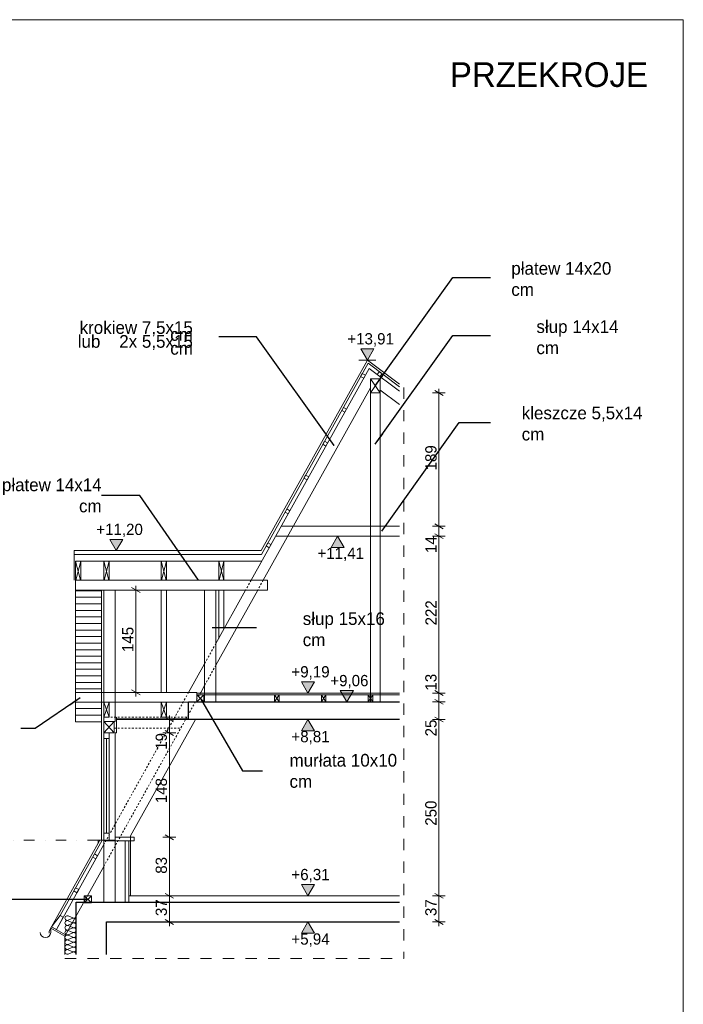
# Model space of a CAD drawing. Extents: x -510370 to -355890, y -22547 to 182180.
# Tile 17 of 256: x -365298 to -355890, y -7558 to 6403. Entities that reach past the tile are written whole.
import ezdxf

# ---------------------------------------------------------------- set-up
doc = ezdxf.new("R2010")
doc.units = 0
doc.header["$MEASUREMENT"] = 0
for name, pattern in [('Dot & Dashed', [450, 150, -150, 0, -150]), ('Hidden Line', [50, 25, -25]), ('Przerywana', [320, 160, -160])]:
    doc.linetypes.add(name, pattern=pattern)
for name, color, linetype, lineweight in [('Arch opisy_Nr_Pióra__21', 7, 'Continuous', 9), ('ARCH TABELA_Nr_Pióra__21', 7, 'Continuous', 9), ('INWENT DACH_Nr_Pióra__21', 7, 'Continuous', 9), ('INWENT KONST. DREWNIANA_Nr_Pióra__21', 7, 'Continuous', 9), ('INWENT OPISY_Nr_Pióra__21', 7, 'Continuous', 9), ('INWENT RURY SPUSTOWE_Nr_Pióra__21', 7, 'Continuous', 9), ('INWENT WYMIARY_Nr_Pióra__21', 7, 'Continuous', 9), ('INWENT. OKNA_Nr_Pióra__5', 7, 'Continuous', 13), ('INWENT.ŚCIANY_Nr_Pióra__1', 7, 'Continuous', 25), ('INWENT.ŚCIANY_Nr_Pióra__21', 7, 'Continuous', 9), ('Istniejące schody_Nr_Pióra__1', 7, 'Continuous', 25), ('Istniejące schody_Nr_Pióra__21', 7, 'Continuous', 9)]:
    doc.layers.add(name, color=color, linetype=linetype, lineweight=lineweight)
for name, color, linetype, lineweight, true_color in [('INWENT DACH_Nr_Pióra__102', 7, 'Continuous', 9, 0xb4b4b4), ('Inwent Izolacje_Nr_Pióra__2', 7, 'Continuous', 13, 0x7f7f7f), ('INWENT KONST. DREWNIANA_Nr_Pióra__4', 7, 'Continuous', 13, 0x029e21), ('INWENT.ŚCIANY_Nr_Pióra__3', 7, 'Continuous', 18, 0xff6600)]:
    doc.layers.add(name, color=color, linetype=linetype, lineweight=lineweight, true_color=true_color)
doc.layers.add('Inwent Izolacje', color=7, linetype='Continuous')
doc.layers.add('INWENT WYMIARY', color=7, linetype='Continuous')
doc.styles.add('GENERATED_STYLE_1', font='txt')
doc.styles.add('GENERATED_STYLE_3', font='txt')
doc.styles.add('GENERATED_STYLE_6', font='txt')
doc.dimstyles.new('GENERATED_STYLE__11', dxfattribs={"dimtxt": 0.18, "dimasz": 182.4, "dimexe": 0.18, "dimexo": 0.0625, "dimgap": 0.09, "dimtad": 0, "dimtih": 1, "dimtoh": 1, "dimdec": 4, "dimzin": 0, "dimdsep": 46, "dimcen": 0.09, "dimadec": 0, "dimazin": 0, "dimtfac": 1, "dimtdec": 4, "dimtmove": 0, "dimatfit": 3, "dimldrblk": 'ARROWHEAD_5', "dimfxl": 0, "dimtolj": 1, "dimtzin": 0, "dimarcsym": 0})
doc.dimstyles.new('GENERATED_STYLE__3', dxfattribs={"dimtxt": 160.000002, "dimasz": 91.2, "dimexe": 0.18, "dimexo": 0, "dimgap": 0.09, "dimtad": 1, "dimdec": 0, "dimlfac": 0.1, "dimzin": 0, "dimdsep": 46, "dimtxsty": 'GENERATED_STYLE_1', "dimblk": 'ARROWHEAD_2', "dimblk1": 'ARROWHEAD_2', "dimblk2": 'ARROWHEAD_2', "dimcen": 0.09, "dimclrd": 7, "dimclre": 7, "dimclrt": 7, "dimazin": 0, "dimtfac": 1, "dimtdec": 4, "dimtmove": 0, "dimatfit": 3, "dimfxl": 0, "dimtolj": 1, "dimtzin": 0, "dimarcsym": 0})

# ---------------------------------------------------------------- blocks, each defined once
blk = doc.blocks.new('Izolacja cieplna 14_51', base_point=(-364496, -6850))
at = {"layer": 'Inwent Izolacje_Nr_Pióra__2', "linetype": 'Continuous'}
for p, q in [((-364544, -6333), (-364609, -6305)), ((-364609, -6367), (-364544, -6339)), ((-364544, -6402), (-364609, -6373)), ((-364609, -6436), (-364544, -6407)), ((-364544, -6470), (-364609, -6442)), ((-364609, -6504), (-364544, -6476)), ((-364544, -6539), (-364609, -6510)), ((-364609, -6573), (-364544, -6544)), ((-364544, -6607), (-364609, -6579)), ((-364609, -6641), (-364544, -6613)), ((-364544, -6676), (-364609, -6647)), ((-364609, -6710), (-364544, -6681)), ((-364544, -6744), (-364609, -6716)), ((-364609, -6778), (-364544, -6750)), ((-364544, -6813), (-364609, -6784)), ((-364609, -6847), (-364544, -6818))]:
    blk.add_line(p, q, dxfattribs=at)
for centre, start_param, end_param in [((-364622, -6336), 5.870392, 9.837571), ((-364622, -6405), 5.870392, 9.837571), ((-364530, -6302), 2.7288, 4.712389), ((-364530, -6370), 2.7288, 6.695979), ((-364530, -6439), 2.7288, 6.695979), ((-364622, -6473), 5.870392, 9.837571), ((-364622, -6541), 5.870392, 9.837571), ((-364530, -6507), 2.7288, 6.695979), ((-364530, -6576), 2.7288, 6.695979), ((-364622, -6610), 5.870392, 9.837571), ((-364622, -6678), 5.870392, 9.837571), ((-364530, -6644), 2.7288, 6.695979), ((-364530, -6713), 2.7288, 6.695979), ((-364622, -6747), 5.870392, 9.837571), ((-364622, -6815), 5.870392, 9.837571), ((-364530, -6781), 2.7288, 6.695979), ((-364530, -6850), 4.712389, 6.695979)]:
    blk.add_ellipse(centre, major_axis=(0, 34.2), ratio=0.993883, start_param=start_param, end_param=end_param, dxfattribs=at)
blk = doc.blocks.new('Wymiary_58', base_point=(-363928, -1126))
at = {"layer": 'INWENT WYMIARY_Nr_Pióra__21', "linetype": 'Continuous'}
blk.add_hatch(color=256, dxfattribs=at).paths.add_polyline_path([(-363928, -1126), (-364021, -966), (-363835, -966)], flags=0)
for p, q in [((-363928, -1126), (-364021, -966)), ((-364021, -966), (-363835, -966)), ((-363835, -966), (-363928, -1126)), ((-363928, -1126), (-364048, -1126)), ((-363928, -1126), (-363808, -1126))]:
    blk.add_line(p, q, dxfattribs=at)
at = {"layer": 'INWENT WYMIARY_Nr_Pióra__21', "insert": (-364212, -934), "char_height": 160, "attachment_point": 7, "style": 'GENERATED_STYLE_1'}
blk.add_mtext('{+11,20}', dxfattribs=at)
blk = doc.blocks.new('Wymiary_59', base_point=(-360369, 1577))
at = {"layer": 'INWENT WYMIARY_Nr_Pióra__21', "linetype": 'Continuous'}
blk.add_hatch(color=256, dxfattribs=at).paths.add_polyline_path([(-360369, 1577), (-360462, 1737), (-360276, 1737)], flags=0)
for p, q in [((-360369, 1577), (-360462, 1737)), ((-360462, 1737), (-360276, 1737)), ((-360276, 1737), (-360369, 1577)), ((-360369, 1577), (-360489, 1577)), ((-360369, 1577), (-360249, 1577))]:
    blk.add_line(p, q, dxfattribs=at)
at = {"layer": 'INWENT WYMIARY_Nr_Pióra__21', "insert": (-360653, 1769), "char_height": 160, "attachment_point": 7, "style": 'GENERATED_STYLE_1'}
blk.add_mtext('{+13,91}', dxfattribs=at)
blk = doc.blocks.new('Wymiary_60', base_point=(-360791, -920))
at = {"layer": 'INWENT WYMIARY_Nr_Pióra__21', "linetype": 'Continuous'}
blk.add_hatch(color=256, dxfattribs=at).paths.add_polyline_path([(-360791, -920), (-360884, -1080), (-360698, -1080)], flags=0)
for p, q in [((-360791, -920), (-360911, -920)), ((-360791, -920), (-360884, -1080)), ((-360791, -920), (-360671, -920)), ((-360698, -1080), (-360791, -920)), ((-360884, -1080), (-360698, -1080))]:
    blk.add_line(p, q, dxfattribs=at)
at = {"layer": 'INWENT WYMIARY_Nr_Pióra__21', "insert": (-361076, -1272), "char_height": 160, "attachment_point": 7, "style": 'GENERATED_STYLE_1'}
blk.add_mtext('{+11,41}', dxfattribs=at)
blk = doc.blocks.new('Wymiary_61', base_point=(-361211, -3520))
at = {"layer": 'INWENT WYMIARY_Nr_Pióra__21', "linetype": 'Continuous'}
blk.add_hatch(color=256, dxfattribs=at).paths.add_polyline_path([(-361211, -3520), (-361304, -3680), (-361119, -3680)], flags=0)
for p, q in [((-361211, -3520), (-361331, -3520)), ((-361211, -3520), (-361304, -3680)), ((-361211, -3520), (-361091, -3520)), ((-361119, -3680), (-361211, -3520)), ((-361304, -3680), (-361119, -3680))]:
    blk.add_line(p, q, dxfattribs=at)
at = {"layer": 'INWENT WYMIARY_Nr_Pióra__21', "insert": (-361445, -3872), "char_height": 160, "attachment_point": 7, "style": 'GENERATED_STYLE_1'}
blk.add_mtext('{+8,81}', dxfattribs=at)
blk = doc.blocks.new('Wymiary_62', base_point=(-361211, -6390))
at = {"layer": 'INWENT WYMIARY_Nr_Pióra__21', "linetype": 'Continuous'}
blk.add_hatch(color=256, dxfattribs=at).paths.add_polyline_path([(-361211, -6390), (-361304, -6550), (-361119, -6550)], flags=0)
for p, q in [((-361211, -6390), (-361331, -6390)), ((-361211, -6390), (-361304, -6550)), ((-361211, -6390), (-361091, -6390)), ((-361119, -6550), (-361211, -6390)), ((-361304, -6550), (-361119, -6550))]:
    blk.add_line(p, q, dxfattribs=at)
at = {"layer": 'INWENT WYMIARY_Nr_Pióra__21', "insert": (-361445, -6742), "char_height": 160, "attachment_point": 7, "style": 'GENERATED_STYLE_1'}
blk.add_mtext('{+5,94}', dxfattribs=at)
blk = doc.blocks.new('Wymiary_63', base_point=(-361211, -6020))
at = {"layer": 'INWENT WYMIARY_Nr_Pióra__21', "linetype": 'Continuous'}
blk.add_hatch(color=256, dxfattribs=at).paths.add_polyline_path([(-361211, -6020), (-361304, -5860), (-361119, -5860)], flags=0)
for p, q in [((-361211, -6020), (-361304, -5860)), ((-361304, -5860), (-361119, -5860)), ((-361119, -5860), (-361211, -6020)), ((-361211, -6020), (-361331, -6020)), ((-361211, -6020), (-361091, -6020))]:
    blk.add_line(p, q, dxfattribs=at)
at = {"layer": 'INWENT WYMIARY_Nr_Pióra__21', "insert": (-361445, -5828), "char_height": 160, "attachment_point": 7, "style": 'GENERATED_STYLE_1'}
blk.add_mtext('{+6,31}', dxfattribs=at)
blk = doc.blocks.new('Wymiary_64', base_point=(-361211, -3145))
at = {"layer": 'INWENT WYMIARY_Nr_Pióra__21', "linetype": 'Continuous'}
blk.add_hatch(color=256, dxfattribs=at).paths.add_polyline_path([(-361211, -3145), (-361304, -2985), (-361119, -2985)], flags=0)
for p, q in [((-361211, -3145), (-361304, -2985)), ((-361304, -2985), (-361119, -2985)), ((-361119, -2985), (-361211, -3145)), ((-361211, -3145), (-361331, -3145)), ((-361211, -3145), (-361091, -3145))]:
    blk.add_line(p, q, dxfattribs=at)
at = {"layer": 'INWENT WYMIARY_Nr_Pióra__21', "insert": (-361445, -2953), "char_height": 160, "attachment_point": 7, "style": 'GENERATED_STYLE_1'}
blk.add_mtext('{+9,19}', dxfattribs=at)
blk = doc.blocks.new('Wymiary_65', base_point=(-360660, -3270))
at = {"layer": 'INWENT WYMIARY_Nr_Pióra__21', "linetype": 'Continuous'}
blk.add_hatch(color=256, dxfattribs=at).paths.add_polyline_path([(-360660, -3270), (-360753, -3110), (-360567, -3110)], flags=0)
for p, q in [((-360660, -3270), (-360753, -3110)), ((-360753, -3110), (-360567, -3110)), ((-360567, -3110), (-360660, -3270)), ((-360660, -3270), (-360780, -3270)), ((-360660, -3270), (-360540, -3270))]:
    blk.add_line(p, q, dxfattribs=at)
at = {"layer": 'INWENT WYMIARY_Nr_Pióra__21', "insert": (-360894, -3078), "char_height": 160, "attachment_point": 7, "style": 'GENERATED_STYLE_1'}
blk.add_mtext('{+9,06}', dxfattribs=at)
blk = doc.blocks.new('*D396')
at = {"layer": 'INWENT WYMIARY_Nr_Pióra__21', "linetype": 'Continuous'}
for p, q in [((-363236, -5985), (-363116, -6054)), ((-363086, -6020), (-363266, -6020)), ((-363176, -6390), (-363176, -6020)), ((-363086, -6390), (-363266, -6390)), ((-363236, -6355), (-363116, -6424)), ((-363176, -6448), (-363176, -6390))]:
    blk.add_line(p, q, dxfattribs=at)
at = {"layer": 'INWENT WYMIARY_Nr_Pióra__21', "char_height": 160, "attachment_point": 7, "rotation": 90, "style": 'GENERATED_STYLE_1'}
for s, insert in [('{19}', (-363208, -3949)), ('{148}', (-363208, -4706)), ('{83}', (-363208, -5707)), ('{37}', (-363208, -6307))]:
    blk.add_mtext(s, dxfattribs=dict(at, insert=insert))
blk = doc.blocks.new('ARROWHEAD_2')
at = {"color": 0, "linetype": 'Continuous', "lineweight": 0}
for p, q in [((0, 0), (-1, 0)), ((-0.38, -0.66), (0.38, 0.66))]:
    blk.add_line(p, q, dxfattribs=at)
blk = doc.blocks.new('*D397')
at = {"layer": 'INWENT WYMIARY_Nr_Pióra__21', "linetype": 'Continuous'}
for p, q in [((-363236, -5155), (-363116, -5224)), ((-363086, -5190), (-363266, -5190)), ((-363176, -6020), (-363176, -5190)), ((-363236, -5985), (-363116, -6054)), ((-363086, -6020), (-363266, -6020))]:
    blk.add_line(p, q, dxfattribs=at)
at = {"layer": 'INWENT WYMIARY_Nr_Pióra__21', "char_height": 160, "attachment_point": 7, "rotation": 90, "style": 'GENERATED_STYLE_1'}
for s, insert in [('{19}', (-363208, -3949)), ('{148}', (-363208, -4706)), ('{83}', (-363208, -5707)), ('{37}', (-363208, -6307))]:
    blk.add_mtext(s, dxfattribs=dict(at, insert=insert))
blk = doc.blocks.new('*D398')
at = {"layer": 'INWENT WYMIARY_Nr_Pióra__21', "linetype": 'Continuous'}
for p, q in [((-363086, -3710), (-363266, -3710)), ((-363236, -3675), (-363116, -3744)), ((-363176, -5190), (-363176, -3710)), ((-363236, -5155), (-363116, -5224)), ((-363086, -5190), (-363266, -5190))]:
    blk.add_line(p, q, dxfattribs=at)
at = {"layer": 'INWENT WYMIARY_Nr_Pióra__21', "char_height": 160, "attachment_point": 7, "rotation": 90, "style": 'GENERATED_STYLE_1'}
for s, insert in [('{19}', (-363208, -3949)), ('{148}', (-363208, -4706)), ('{83}', (-363208, -5707)), ('{37}', (-363208, -6307))]:
    blk.add_mtext(s, dxfattribs=dict(at, insert=insert))
blk = doc.blocks.new('*D399')
at = {"layer": 'INWENT WYMIARY_Nr_Pióra__21', "linetype": 'Continuous'}
for p, q in [((-363116, -3554), (-363236, -3485)), ((-363176, -3520), (-363176, -3461)), ((-363086, -3520), (-363266, -3520)), ((-363176, -3710), (-363176, -3520)), ((-363086, -3710), (-363266, -3710)), ((-363236, -3675), (-363116, -3744))]:
    blk.add_line(p, q, dxfattribs=at)
at = {"layer": 'INWENT WYMIARY_Nr_Pióra__21', "char_height": 160, "attachment_point": 7, "rotation": 90, "style": 'GENERATED_STYLE_1'}
for s, insert in [('{19}', (-363208, -3949)), ('{148}', (-363208, -4706)), ('{83}', (-363208, -5707)), ('{37}', (-363208, -6307))]:
    blk.add_mtext(s, dxfattribs=dict(at, insert=insert))
blk = doc.blocks.new('*D401')
at = {"layer": 'INWENT WYMIARY_Nr_Pióra__21', "linetype": 'Continuous'}
for p, q in [((-363591, -1719), (-363711, -1650)), ((-363651, -1685), (-363651, -1626)), ((-363561, -1685), (-363741, -1685)), ((-363651, -3135), (-363651, -1685)), ((-363561, -3135), (-363741, -3135)), ((-363711, -3100), (-363591, -3169)), ((-363651, -3193), (-363651, -3135))]:
    blk.add_line(p, q, dxfattribs=at)
at = {"layer": 'INWENT WYMIARY_Nr_Pióra__21', "insert": (-363683, -2563), "char_height": 160, "attachment_point": 7, "rotation": 90, "style": 'GENERATED_STYLE_1'}
blk.add_mtext('{145}', dxfattribs=at)
blk = doc.blocks.new('*D402')
at = {"layer": 'INWENT WYMIARY_Nr_Pióra__21', "linetype": 'Continuous'}
for p, q in [((-359414, -5985), (-359294, -6054)), ((-359264, -6020), (-359444, -6020)), ((-359354, -6390), (-359354, -6020)), ((-359264, -6390), (-359444, -6390)), ((-359414, -6355), (-359294, -6424)), ((-359354, -6448), (-359354, -6390))]:
    blk.add_line(p, q, dxfattribs=at)
at = {"layer": 'INWENT WYMIARY_Nr_Pióra__21', "char_height": 160, "attachment_point": 7, "rotation": 90, "style": 'GENERATED_STYLE_1'}
for s, insert in [('{189}', (-359386, 12)), ('{14}', (-359386, -1159)), ('{222}', (-359386, -2186)), ('{13}', (-359386, -3110)), ('{25}', (-359386, -3759)), ('{250}', (-359386, -5026)), ('{37}', (-359386, -6307))]:
    blk.add_mtext(s, dxfattribs=dict(at, insert=insert))
blk = doc.blocks.new('*D403')
at = {"layer": 'INWENT WYMIARY_Nr_Pióra__21', "linetype": 'Continuous'}
for p, q in [((-359414, -3485), (-359294, -3554)), ((-359264, -3520), (-359444, -3520)), ((-359354, -6020), (-359354, -3520)), ((-359414, -5985), (-359294, -6054)), ((-359264, -6020), (-359444, -6020))]:
    blk.add_line(p, q, dxfattribs=at)
at = {"layer": 'INWENT WYMIARY_Nr_Pióra__21', "char_height": 160, "attachment_point": 7, "rotation": 90, "style": 'GENERATED_STYLE_1'}
for s, insert in [('{189}', (-359386, 12)), ('{14}', (-359386, -1159)), ('{222}', (-359386, -2186)), ('{13}', (-359386, -3110)), ('{25}', (-359386, -3759)), ('{250}', (-359386, -5026)), ('{37}', (-359386, -6307))]:
    blk.add_mtext(s, dxfattribs=dict(at, insert=insert))
blk = doc.blocks.new('*D404')
at = {"layer": 'INWENT WYMIARY_Nr_Pióra__21', "linetype": 'Continuous'}
for p, q in [((-359264, -3270), (-359444, -3270)), ((-359414, -3235), (-359294, -3304)), ((-359354, -3520), (-359354, -3270)), ((-359414, -3485), (-359294, -3554)), ((-359264, -3520), (-359444, -3520))]:
    blk.add_line(p, q, dxfattribs=at)
at = {"layer": 'INWENT WYMIARY_Nr_Pióra__21', "char_height": 160, "attachment_point": 7, "rotation": 90, "style": 'GENERATED_STYLE_1'}
for s, insert in [('{189}', (-359386, 12)), ('{14}', (-359386, -1159)), ('{222}', (-359386, -2186)), ('{13}', (-359386, -3110)), ('{25}', (-359386, -3759)), ('{250}', (-359386, -5026)), ('{37}', (-359386, -6307))]:
    blk.add_mtext(s, dxfattribs=dict(at, insert=insert))
blk = doc.blocks.new('*D405')
at = {"layer": 'INWENT WYMIARY_Nr_Pióra__21', "linetype": 'Continuous'}
for p, q in [((-359264, -3145), (-359444, -3145)), ((-359414, -3110), (-359294, -3179)), ((-359354, -3270), (-359354, -3145)), ((-359264, -3270), (-359444, -3270)), ((-359414, -3235), (-359294, -3304))]:
    blk.add_line(p, q, dxfattribs=at)
at = {"layer": 'INWENT WYMIARY_Nr_Pióra__21', "char_height": 160, "attachment_point": 7, "rotation": 90, "style": 'GENERATED_STYLE_1'}
for s, insert in [('{189}', (-359386, 12)), ('{14}', (-359386, -1159)), ('{222}', (-359386, -2186)), ('{13}', (-359386, -3110)), ('{25}', (-359386, -3759)), ('{250}', (-359386, -5026)), ('{37}', (-359386, -6307))]:
    blk.add_mtext(s, dxfattribs=dict(at, insert=insert))
blk = doc.blocks.new('*D406')
at = {"layer": 'INWENT WYMIARY_Nr_Pióra__21', "linetype": 'Continuous'}
for p, q in [((-359264, -920), (-359444, -920)), ((-359414, -885), (-359294, -954)), ((-359354, -3145), (-359354, -920)), ((-359264, -3145), (-359444, -3145)), ((-359414, -3110), (-359294, -3179))]:
    blk.add_line(p, q, dxfattribs=at)
at = {"layer": 'INWENT WYMIARY_Nr_Pióra__21', "char_height": 160, "attachment_point": 7, "rotation": 90, "style": 'GENERATED_STYLE_1'}
for s, insert in [('{189}', (-359386, 12)), ('{14}', (-359386, -1159)), ('{222}', (-359386, -2186)), ('{13}', (-359386, -3110)), ('{25}', (-359386, -3759)), ('{250}', (-359386, -5026)), ('{37}', (-359386, -6307))]:
    blk.add_mtext(s, dxfattribs=dict(at, insert=insert))
blk = doc.blocks.new('*D407')
at = {"layer": 'INWENT WYMIARY_Nr_Pióra__21', "linetype": 'Continuous'}
for p, q in [((-359264, -780), (-359444, -780)), ((-359414, -745), (-359294, -814)), ((-359354, -920), (-359354, -780)), ((-359264, -920), (-359444, -920)), ((-359414, -885), (-359294, -954))]:
    blk.add_line(p, q, dxfattribs=at)
at = {"layer": 'INWENT WYMIARY_Nr_Pióra__21', "char_height": 160, "attachment_point": 7, "rotation": 90, "style": 'GENERATED_STYLE_1'}
for s, insert in [('{189}', (-359386, 12)), ('{14}', (-359386, -1159)), ('{222}', (-359386, -2186)), ('{13}', (-359386, -3110)), ('{25}', (-359386, -3759)), ('{250}', (-359386, -5026)), ('{37}', (-359386, -6307))]:
    blk.add_mtext(s, dxfattribs=dict(at, insert=insert))
blk = doc.blocks.new('*D408')
at = {"layer": 'INWENT WYMIARY_Nr_Pióra__21', "linetype": 'Continuous'}
for p, q in [((-359294, 1076), (-359414, 1145)), ((-359354, 1110), (-359354, 1169)), ((-359264, 1110), (-359444, 1110)), ((-359354, -780), (-359354, 1110)), ((-359264, -780), (-359444, -780)), ((-359414, -745), (-359294, -814))]:
    blk.add_line(p, q, dxfattribs=at)
at = {"layer": 'INWENT WYMIARY_Nr_Pióra__21', "char_height": 160, "attachment_point": 7, "rotation": 90, "style": 'GENERATED_STYLE_1'}
for s, insert in [('{189}', (-359386, 12)), ('{14}', (-359386, -1159)), ('{222}', (-359386, -2186)), ('{13}', (-359386, -3110)), ('{25}', (-359386, -3759)), ('{250}', (-359386, -5026)), ('{37}', (-359386, -6307))]:
    blk.add_mtext(s, dxfattribs=dict(at, insert=insert))
blk = doc.blocks.new('ARROWHEAD_5')
at = {"color": 0, "linetype": 'Continuous', "lineweight": 0}
blk.add_line((0, 0), (-1, 0), dxfattribs=at)
blk.add_solid([(-1, 0.2679), (0, 0), (-1, -0.2679), (-1, 0.2679)], dxfattribs=at)

msp = doc.modelspace()

# ---------------------------------------------------------------- linework, layer by layer
at = {"layer": 'ARCH TABELA_Nr_Pióra__21', "linetype": 'Continuous'}
for p, q in [((-396639.9, 6402.6), (-355889.9, 6402.6)), ((-355889.9, 6402.6), (-355889.9, -22047.4))]:
    msp.add_line(p, q, dxfattribs=at)
at = {"layer": 'INWENT DACH_Nr_Pióra__102', "linetype": 'Continuous'}
for p, q in [((-364506.3, -1694.2), (-364136.3, -1694.2)), ((-364506.3, -1787), (-364136.3, -1787)), ((-364506.3, -1879.8), (-364136.3, -1879.8)), ((-364506.3, -1972.6), (-364136.3, -1972.6)), ((-364506.3, -2065.4), (-364136.3, -2065.4)), ((-364506.3, -2158.3), (-364136.3, -2158.3)), ((-364506.3, -2251.1), (-364136.3, -2251.1)), ((-364506.3, -2343.9), (-364136.3, -2343.9)), ((-364506.3, -2436.7), (-364136.3, -2436.7)), ((-364506.3, -2529.6), (-364136.3, -2529.6)), ((-364506.3, -2622.4), (-364136.3, -2622.4)), ((-364506.3, -2715.2), (-364136.3, -2715.2)), ((-364506.3, -2808), (-364136.3, -2808)), ((-364506.3, -2900.8), (-364136.3, -2900.8)), ((-364506.3, -2993.7), (-364136.3, -2993.7)), ((-364506.3, -3086.5), (-364136.3, -3086.5)), ((-364506.3, -3365), (-364136.3, -3365)), ((-364506.3, -3457.8), (-364136.3, -3457.8))]:
    msp.add_line(p, q, dxfattribs=at)
at = {"layer": 'INWENT DACH_Nr_Pióra__21', "linetype": 'Continuous'}
for p, q in [((-361874.9, -1125.5), (-360368.9, 1576.7)), ((-359913.7, 1233.6), (-360368.9, 1576.7)), ((-361871.7, -1181.4), (-360359.4, 1532.1)), ((-359913.7, 1196), (-360359.4, 1532.1)), ((-364526.3, -1125.5), (-364526.3, -1544.6)), ((-364526.3, -1125.5), (-361874.9, -1125.5)), ((-364526.3, -1181.4), (-361871.7, -1181.4)), ((-364506.3, -1274.6), (-361866.4, -1274.6)), ((-364847.8, -6460), (-364162.1, -5229.6)), ((-364724.2, -6299.9), (-364127.7, -5229.6)), ((-364847.8, -6460), (-364881.9, -6521.2)), ((-364881.9, -6521.2), (-364881.9, -6551.2)), ((-364857.5, -6537.5), (-364857.5, -6477.5))]:
    msp.add_line(p, q, dxfattribs=at)
at = {"layer": 'INWENT KONST. DREWNIANA_Nr_Pióra__21', "linetype": 'Continuous'}
for p, q in [((-360343.7, 1457.6), (-362016.8, -1544.6)), ((-359913.7, 1133.4), (-360343.7, 1457.6)), ((-360230.4, 1372.2), (-360200.3, 1412.1)), ((-360200.3, 1412.1), (-360160.3, 1382)), ((-360440.3, 1387), (-360464.6, 1343.3)), ((-360464.6, 1343.3), (-360421, 1318.9)), ((-360396.6, 1362.6), (-360440.3, 1387)), ((-360421, 1318.9), (-360396.6, 1362.6)), ((-360326.3, 1310.4), (-360186.3, 1310.4)), ((-360326.3, 1110.4), (-360326.3, 1310.4)), ((-360326.3, 1310.4), (-360186.3, 1110.4)), ((-360326.3, 1110.4), (-360186.3, 1310.4)), ((-360190.4, 1342.1), (-360230.4, 1372.2)), ((-360160.3, 1382), (-360190.4, 1342.1)), ((-360186.3, 1110.4), (-360186.3, 1310.4)), ((-360326.3, 1180.7), (-361845.1, -1544.6)), ((-359913.7, 945.6), (-360190.4, 1154.1)), ((-360326.3, -3269.6), (-360326.3, 1110.4)), ((-360326.3, 1110.4), (-360186.3, 1110.4)), ((-360186.3, -3269.6), (-360186.3, 1110.4)), ((-360708.1, 906.5), (-360732.4, 862.9)), ((-360732.4, 862.9), (-360688.7, 838.5)), ((-360664.4, 882.2), (-360708.1, 906.5)), ((-360688.7, 838.5), (-360664.4, 882.2)), ((-360975.8, 426.1), (-361000.1, 382.4)), ((-360932.1, 401.8), (-360975.8, 426.1)), ((-361000.1, 382.4), (-360956.5, 358.1)), ((-360956.5, 358.1), (-360932.1, 401.8)), ((-361243.5, -54.3), (-361267.9, -98)), ((-361267.9, -98), (-361224.2, -122.3)), ((-361199.9, -78.7), (-361243.5, -54.3)), ((-361224.2, -122.3), (-361199.9, -78.7)), ((-361511.3, -534.8), (-361535.6, -578.4)), ((-361467.6, -559.1), (-361511.3, -534.8)), ((-361535.6, -578.4), (-361492, -602.8)), ((-361492, -602.8), (-361467.6, -559.1)), ((-361590.5, -779.6), (-359913.7, -779.6)), ((-361668.5, -919.6), (-359913.7, -919.6)), ((-361779, -1015.2), (-361803.4, -1058.9)), ((-361803.4, -1058.9), (-361759.7, -1083.2)), ((-361735.4, -1039.5), (-361779, -1015.2)), ((-361759.7, -1083.2), (-361735.4, -1039.5)), ((-364506.3, -1274.6), (-364506.3, -1544.6)), ((-364431.3, -1274.6), (-364506.3, -1274.6)), ((-364435.9, -1544.6), (-364506.3, -1274.6)), ((-364501.7, -1544.6), (-364431.3, -1274.6)), ((-364431.3, -1544.6), (-364431.3, -1274.6)), ((-364106.3, -1274.6), (-364106.3, -1544.6)), ((-364031.3, -1274.6), (-364106.3, -1274.6)), ((-364035.9, -1544.6), (-364106.3, -1274.6)), ((-364101.7, -1544.6), (-364031.3, -1274.6)), ((-364031.3, -1544.6), (-364031.3, -1274.6)), ((-363291.3, -1274.6), (-363291.3, -1544.6)), ((-363216.3, -1274.6), (-363291.3, -1274.6)), ((-363220.9, -1544.6), (-363291.3, -1274.6)), ((-363286.7, -1544.6), (-363216.3, -1274.6)), ((-363216.3, -1544.6), (-363216.3, -1274.6)), ((-362476.3, -1274.6), (-362476.3, -1544.6)), ((-362401.3, -1274.6), (-362476.3, -1274.6)), ((-362405.9, -1544.6), (-362476.3, -1274.6)), ((-362471.7, -1544.6), (-362401.3, -1274.6)), ((-362401.3, -1544.6), (-362401.3, -1274.6)), ((-364506.3, -1684.6), (-364506.3, -3550.6)), ((-363946.3, -1684.6), (-364106.3, -1684.6)), ((-364106.3, -1684.6), (-364106.3, -3549.6)), ((-363946.3, -3549.6), (-363946.3, -1684.6)), ((-363291.3, -1684.6), (-363291.3, -3134.6)), ((-363216.3, -3134.6), (-363216.3, -1684.6)), ((-362516.3, -1684.6), (-362676.3, -1684.6)), ((-362676.3, -1684.6), (-362676.3, -3269.6)), ((-362516.3, -3269.6), (-362516.3, -1684.6)), ((-361923.1, -1684.6), (-362516.3, -2749)), ((-362094.9, -1684.6), (-362516.3, -2440.9)), ((-362476.3, -1684.6), (-362476.3, -2369.1)), ((-362401.3, -2234.5), (-362401.3, -1684.6)), ((-362676.3, -2728), (-362903, -3134.6)), ((-362676.3, -3036.1), (-362731.2, -3134.6)), ((-362686.3, -3269.6), (-362786.3, -3169.6)), ((-362786.3, -3269.6), (-362686.3, -3169.6)), ((-362786.3, -3269.6), (-362786.3, -3169.6)), ((-362686.3, -3169.6), (-362786.3, -3169.6)), ((-362686.3, -3269.6), (-362686.3, -3169.6)), ((-361621.3, -3169.6), (-361686.3, -3169.6)), ((-361686.3, -3269.6), (-361686.3, -3169.6)), ((-361686.3, -3269.6), (-361621.3, -3169.6)), ((-361621.3, -3269.6), (-361686.3, -3169.6)), ((-361621.3, -3269.6), (-361621.3, -3169.6)), ((-360956.3, -3269.6), (-361021.3, -3169.6)), ((-361021.3, -3269.6), (-360956.3, -3169.6)), ((-361021.3, -3269.6), (-361021.3, -3169.6)), ((-360956.3, -3169.6), (-361021.3, -3169.6)), ((-360956.3, -3269.6), (-360956.3, -3169.6)), ((-360291.3, -3269.6), (-360356.3, -3169.6)), ((-360356.3, -3269.6), (-360291.3, -3169.6)), ((-360356.3, -3269.6), (-360356.3, -3169.6)), ((-360291.3, -3169.6), (-360356.3, -3169.6)), ((-360291.3, -3269.6), (-360291.3, -3169.6)), ((-364106.3, -3274.6), (-364106.3, -3484.6)), ((-364031.3, -3274.6), (-364106.3, -3274.6)), ((-364031.3, -3484.6), (-364106.3, -3274.6)), ((-364106.3, -3484.6), (-364031.3, -3274.6)), ((-364031.3, -3484.6), (-364031.3, -3274.6)), ((-363291.3, -3274.6), (-363291.3, -3484.6)), ((-363216.3, -3274.6), (-363291.3, -3274.6)), ((-363216.3, -3484.6), (-363291.3, -3274.6)), ((-363291.3, -3484.6), (-363216.3, -3274.6)), ((-363216.3, -3484.6), (-363216.3, -3274.6)), ((-362686.3, -3269.6), (-362786.3, -3269.6)), ((-361621.3, -3269.6), (-361686.3, -3269.6)), ((-360956.3, -3269.6), (-361021.3, -3269.6)), ((-360291.3, -3269.6), (-360356.3, -3269.6)), ((-364106.3, -3484.6), (-364031.3, -3484.6)), ((-363291.3, -3484.6), (-363216.3, -3484.6)), ((-364506.3, -3550.6), (-364136.3, -3550.6)), ((-364106.3, -3549.6), (-364106.3, -3709.6)), ((-363956.3, -3549.6), (-364106.3, -3549.6)), ((-363956.3, -3709.6), (-364106.3, -3549.6)), ((-364106.3, -3709.6), (-363956.3, -3549.6)), ((-364106.3, -3549.6), (-363946.3, -3549.6)), ((-363956.3, -3709.6), (-363956.3, -3549.6)), ((-364106.3, -3709.6), (-363956.3, -3709.6)), ((-364106.3, -5293.9), (-364777.9, -6499)), ((-364237.4, -5426.4), (-364261.8, -5470.1)), ((-364193.7, -5450.7), (-364237.4, -5426.4)), ((-364261.8, -5470.1), (-364218.1, -5494.4)), ((-364218.1, -5494.4), (-364193.7, -5450.7)), ((-364106.3, -5602), (-364656.6, -6589.4)), ((-364505.2, -5906.8), (-364529.5, -5950.5)), ((-364529.5, -5950.5), (-364485.8, -5974.8)), ((-364461.5, -5931.2), (-364505.2, -5906.8)), ((-364485.8, -5974.8), (-364461.5, -5931.2)), ((-364281.3, -6119.6), (-364381.3, -6019.6)), ((-364381.3, -6119.6), (-364281.3, -6019.6)), ((-364381.3, -6119.6), (-364381.3, -6019.6)), ((-364281.3, -6019.6), (-364381.3, -6019.6)), ((-364281.3, -6119.6), (-364381.3, -6119.6)), ((-364281.3, -6119.6), (-364281.3, -6019.6)), ((-364724.2, -6299.9), (-364847.8, -6460)), ((-364777.9, -6499), (-364680.6, -6324.3)), ((-364680.6, -6324.3), (-364724.2, -6299.9)), ((-364847.8, -6460), (-364857.5, -6477.5)), ((-364656.6, -6589.4), (-364857.5, -6477.5)), ((-364646.9, -6572), (-364847.8, -6460)), ((-364847.8, -6460), (-364777.9, -6499))]:
    msp.add_line(p, q, dxfattribs=at)
at = {"layer": 'INWENT KONST. DREWNIANA_Nr_Pióra__21', "linetype": 'Hidden Line'}
for p, q in [((-362016.8, -1544.6), (-362094.9, -1684.6)), ((-361845.1, -1544.6), (-361923.1, -1684.6)), ((-362516.3, -2440.9), (-362676.3, -2728)), ((-362516.3, -2749), (-362676.3, -3036.1)), ((-362903, -3134.6), (-364106.3, -5293.9)), ((-362731.2, -3134.6), (-364106.3, -5602))]:
    msp.add_line(p, q, dxfattribs=at)
at = {"layer": 'INWENT KONST. DREWNIANA_Nr_Pióra__21', "linetype": 'Dot & Dashed'}
msp.add_line((-364186.3, -5229.6), (-370723.9, -5229.6), dxfattribs=at)
at = {"layer": 'INWENT KONST. DREWNIANA_Nr_Pióra__4', "linetype": 'Continuous'}
for p, q in [((-364506.3, -1684.6), (-364506.3, -1544.6)), ((-364506.3, -1544.6), (-361786.3, -1544.6)), ((-361786.3, -1684.6), (-361786.3, -1544.6)), ((-361786.3, -1684.6), (-364506.3, -1684.6)), ((-364506.3, -3274.6), (-364506.3, -3134.6)), ((-364506.3, -3134.6), (-362786.3, -3134.6)), ((-362786.3, -3274.6), (-362786.3, -3134.6)), ((-362786.3, -3274.6), (-364506.3, -3274.6)), ((-364106.3, -3549.6), (-364106.3, -3484.6)), ((-364106.3, -6109.6), (-364106.3, -3709.6)), ((-363946.3, -6109.6), (-363946.3, -3709.6))]:
    msp.add_line(p, q, dxfattribs=at)
at = {"layer": 'INWENT KONST. DREWNIANA_Nr_Pióra__4', "linetype": 'Hidden Line'}
for p, q in [((-364106.3, -3484.6), (-362926.3, -3484.6)), ((-363956.3, -3644.6), (-363015.5, -3644.6))]:
    msp.add_line(p, q, dxfattribs=at)
at = {"layer": 'INWENT OPISY_Nr_Pióra__21', "linetype": 'Przerywana'}
for p in [(-359853.7, 1188.4), (-364656.3, -6909.6)]:
    msp.add_line(p, (-359853.7, -6909.6), dxfattribs=at)
at = {"layer": 'INWENT RURY SPUSTOWE_Nr_Pióra__21', "linetype": 'Continuous'}
msp.add_arc((-364932.5, -6537.5), 75, 180, 0, dxfattribs=at)
at = {"layer": 'INWENT. OKNA_Nr_Pióra__5', "linetype": 'Continuous'}
for p, q in [((-364106.3, -3709.6), (-364031.3, -3709.6)), ((-364106.3, -3709.6), (-364106.3, -5229.6)), ((-364031.3, -3709.6), (-364031.3, -5229.6)), ((-364106.3, -3789.6), (-364031.3, -3789.6)), ((-364068.8, -3789.6), (-364068.8, -5129.6)), ((-364106.3, -5129.6), (-364031.3, -5129.6)), ((-364106.3, -5229.6), (-364031.3, -5229.6))]:
    msp.add_line(p, q, dxfattribs=at)
at = {"layer": 'INWENT.ŚCIANY_Nr_Pióra__1', "linetype": 'Continuous'}
for p, q in [((-362906.3, -3269.6), (-359913.7, -3269.6)), ((-362906.3, -3519.6), (-362906.3, -3269.6)), ((-359913.7, -3519.6), (-362906.3, -3519.6)), ((-364496.3, -6849.6), (-364496.3, -6109.6)), ((-364066.3, -6849.6), (-364066.3, -6389.6))]:
    msp.add_line(p, q, dxfattribs=at)
at = {"layer": 'INWENT.ŚCIANY_Nr_Pióra__21', "linetype": 'Continuous'}
for p, q in [((-364136.3, -5229.6), (-364136.3, -1684.6)), ((-363926.3, -3709.6), (-363926.3, -3484.6)), ((-363726.3, -5169.6), (-362806.8, -3519.6)), ((-363946.3, -3709.6), (-363926.3, -3709.6)), ((-364186.3, -5229.6), (-364186.3, -5279.6)), ((-364186.3, -5229.6), (-363946.3, -5229.6)), ((-364106.3, -5239.6), (-363676.3, -5239.6)), ((-363946.3, -5189.6), (-363676.3, -5189.6)), ((-363801.3, -6109.6), (-363801.3, -5239.6)), ((-363751.3, -6109.6), (-363751.3, -5239.6)), ((-363726.3, -6019.6), (-363726.3, -5169.6)), ((-363676.3, -5239.6), (-363676.3, -5189.6))]:
    msp.add_line(p, q, dxfattribs=at)
at = {"layer": 'INWENT.ŚCIANY_Nr_Pióra__3', "linetype": 'Continuous'}
msp.add_line((-364656.3, -6849.6), (-364656.3, -6589.6), dxfattribs=at)
at = {"layer": 'Istniejące schody_Nr_Pióra__1', "linetype": 'Continuous'}
for p, q in [((-364496.3, -6109.6), (-359913.7, -6109.6)), ((-364066.3, -6389.6), (-359913.7, -6389.6))]:
    msp.add_line(p, q, dxfattribs=at)
at = {"layer": 'Istniejące schody_Nr_Pióra__21', "linetype": 'Continuous'}
for p, q in [((-362786.3, -3144.6), (-359913.7, -3144.6)), ((-362786.3, -3144.6), (-360385.9, -3144.6)), ((-362786.3, -3169.6), (-359913.7, -3169.6)), ((-362786.3, -3169.6), (-360385.9, -3169.6)), ((-362906.3, -3509.6), (-363926.3, -3509.6)), ((-362906.3, -3519.6), (-363926.3, -3519.6)), ((-363751.3, -6019.6), (-359913.7, -6019.6))]:
    msp.add_line(p, q, dxfattribs=at)

# ---------------------------------------------------------------- block references
at = {"layer": 'Inwent Izolacje', "color": 104, "linetype": 'Continuous', "lineweight": 13, "true_color": 0x029e21}
msp.add_blockref('Izolacja cieplna 14_51', (-364496.3, -6849.6), dxfattribs=at)
at = {"layer": 'INWENT WYMIARY', "linetype": 'Continuous'}
for name, p in [('Wymiary_59', (-360368.9, 1576.7)), ('Wymiary_58', (-363927.9, -1125.5)), ('Wymiary_60', (-360791.1, -919.6)), ('Wymiary_64', (-361211.4, -3144.6)), ('Wymiary_65', (-360660.2, -3269.6)), ('Wymiary_61', (-361211.4, -3519.6)), ('Wymiary_63', (-361211.4, -6019.6)), ('Wymiary_62', (-361211.4, -6389.6))]:
    msp.add_blockref(name, p, dxfattribs=at)

# ---------------------------------------------------------------- texts
at = {"layer": 'Arch opisy_Nr_Pióra__21', "linetype": 'Continuous', "insert": (-356389.9, 5799.1), "char_height": 350, "attachment_point": 3, "style": 'GENERATED_STYLE_6'}
msp.add_mtext('{PRZEKROJE}', dxfattribs=at)
at = {"layer": 'INWENT OPISY_Nr_Pióra__21', "linetype": 'Continuous', "char_height": 180, "style": 'GENERATED_STYLE_3'}
for s, insert, width, attachment_point in [('{płatew 14x20 cm}', (-358328.3, 2725.7), 1558.59, 4), ('{słup 14x14 cm}', (-357972.6, 1899.2), 1340.05, 4), ('{kleszcze 5,5x14 cm}', (-358180.6, 675.4), 1817.79, 4), ('{płatew 14x14 cm}', (-364136.9, -343.6), 1558.59, 6), ('{słup 15x16 cm}', (-361285, -2240.7), 1340.05, 4), ('{murłata 10x10 cm}', (-361472.3, -4248.9), 1650.08, 4)]:
    msp.add_mtext(s, dxfattribs=dict(at, insert=insert, width=width, attachment_point=attachment_point))
at = {"layer": 'INWENT OPISY_Nr_Pióra__21', "linetype": 'Continuous', "insert": (-362842.5, 1889.2), "char_height": 180, "width": 1743.25, "attachment_point": 6, "line_spacing_factor": 0.327886, "style": 'GENERATED_STYLE_3'}
msp.add_mtext('{krokiew 7,5x15 cm\\Plub    2x 5,5x15 cm}', dxfattribs=at)

# ---------------------------------------------------------------- dimensions: what is measured, and where the dimension line sits
at = {"layer": 'INWENT WYMIARY', "linetype": 'Continuous'}
for base, p1, p2, picture, middle in [((-359353.9, -6389.6), (-359913.7, -779.6), (-360256.3, 1110.4), '*D408', (-359465.9, 193.9)), ((-359353.9, -6389.6), (-359913.7, -6389.6), (-359913.7, -6019.6), '*D402', (-359465.9, -6185.6)), ((-359353.9, -6389.6), (-359913.7, -6019.6), (-359913.7, -3519.6), '*D403', (-359465.9, -4843.5)), ((-359353.9, -6389.6), (-359913.7, -3519.6), (-359913.7, -3269.6), '*D404', (-359465.9, -3637.7)), ((-359353.9225128, -6389.6148556), (-359913.6911073, -3269.6148556), (-359913.6911073, -3144.6148556), '*D405', (-359465.9225144, -2988.5172538)), ((-359353.9225128, -6389.6148556), (-359913.6911073, -3144.6148556), (-359913.6911073, -919.6148556), '*D406', (-359465.9225144, -2003.589253)), ((-359353.9, -6389.6), (-359913.7, -919.6), (-359913.7, -779.6), '*D407', (-359465.9, -1037.7)), ((-363651.5, -3134.6), (-363572.1, -3134.6), (-363540.4, -1684.6), '*D401', (-363763.5, -2381.1)), ((-363176.5, -6389.6), (-363926.3, -3709.6), (-362837.9, -3519.6), '*D399', (-363288.5, -3827.7)), ((-363176.5, -6389.6), (-363676.3, -5189.6), (-363926.3, -3709.6), '*D398', (-363288.5, -4523.5)), ((-363176.5, -6389.6), (-363622.7, -6019.6), (-363676.3, -5189.6), '*D397', (-363288.5, -5585.6)), ((-363176.5, -6389.6), (-363026.7, -6389.6), (-363622.7, -6019.6), '*D396', (-363288.5, -6185.6))]:
    dim = msp.add_linear_dim(base=base, p1=p1, p2=p2, angle=90, dimstyle='GENERATED_STYLE__3', dxfattribs=at)
    dim.commit()
    dim.dimension.update_dxf_attribs({"geometry": picture, "text_midpoint": middle})

# ---------------------------------------------------------------- leaders
at = {"layer": 'INWENT OPISY_Nr_Pióra__21', "linetype": 'Continuous', "annotation_type": 0, "has_hookline": 1, "hookline_direction": 1}
for points, text_width in [([(-360256.3, 1210.4), (-359157.4, 2749.5), (-358621.8, 2749.5)], 1337.1), ([(-360841.3, 366.7), (-361940.3, 1905.8), (-362475.8, 1905.8)], 1448.6), ([(-360256.3, 384), (-359157.4, 1923.1), (-358621.8, 1923.1)], 762.9), ([(-360165.7, -847.1), (-359066.8, 692.1), (-358621.8, 692.1)], 1448.6), ([(-362761.3, -1544.6), (-363596.5, -343.6), (-364136.8, -343.6)], 1337.1), ([(-362567.7, -2216.8), (-361942.8, -2216.8)], 754.3), ([(-364438, -3214.1), (-365076.5, -3647.4), (-365282.9, -3647.4)], 1337.1), ([(-362736.3, -3219.6), (-362140.6, -4248.7), (-361857.3, -4248.7)], 1337.1), ([(-364331.3, -6069.6), (-365657.9, -6069.6)], 1337.1)]:
    msp.add_leader(points, dimstyle='GENERATED_STYLE__11', dxfattribs=dict(at, text_width=text_width))

doc.saveas('drawing.dxf')
